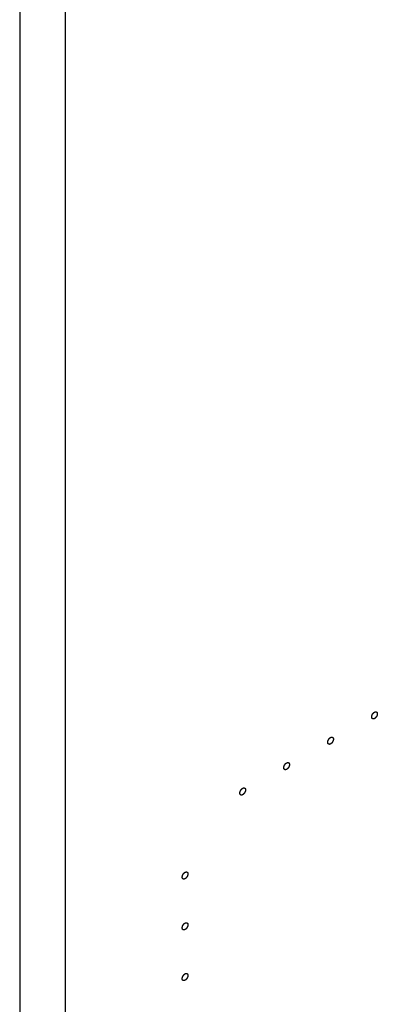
# Model space of a CAD drawing. Header units: inches. Extents: x 5 to 265, y 5 to 171.
# Tile 96 of 212: x 203.97 to 205.41, y 88.95 to 92.91. Entities that reach past the tile are written whole.
import ezdxf

# ---------------------------------------------------------------- set-up
doc = ezdxf.new("R2010")
doc.units = ezdxf.units.IN
doc.header["$LTSCALE"] = 14.96
doc.header["$MEASUREMENT"] = 0
doc.linetypes.add('HIDDEN', pattern=[0.2, 0.1, -0.1])
doc.layers.get('0').update_dxf_attribs({"linetype": 'CONTINUOUS'})
doc.layers.add('08_ALL_COSMETICS', color=7, linetype='CONTINUOUS')

msp = doc.modelspace()

# ---------------------------------------------------------------- linework, layer by layer
at = {"color": 7, "linetype": 'Continuous'}
for p, q in [((203.9702, 129.2727), (203.9702, 63.136)), ((204.1526, 129.2727), (204.1526, 63.136))]:
    msp.add_line(p, q, dxfattribs=at)
at = {"layer": '08_ALL_COSMETICS', "color": 7, "linetype": 'HIDDEN'}
for points in [[(205.3978, 90.0982), (205.3975, 90.098), (205.3969, 90.0977), (205.3963, 90.0974), (205.3959, 90.0973), (205.3956, 90.0971), (205.3954, 90.0971), (205.395, 90.097), (205.3946, 90.0969), (205.3941, 90.0968), (205.3938, 90.0967), (205.3935, 90.0966), (205.3933, 90.0967), (205.3929, 90.0967), (205.3925, 90.0967), (205.3921, 90.0967), (205.3918, 90.0967), (205.3916, 90.0967), (205.3913, 90.0968), (205.3911, 90.0969), (205.3907, 90.0971), (205.3903, 90.0972), (205.39, 90.0973), (205.3898, 90.0974), (205.3897, 90.0975), (205.3894, 90.0977), (205.3891, 90.098), (205.3888, 90.0982), (205.3886, 90.0984), (205.3884, 90.0985), (205.3883, 90.0987), (205.3881, 90.099), (205.3879, 90.0994), (205.3877, 90.0997), (205.3875, 90.1), (205.3874, 90.1002), (205.3873, 90.1004), (205.3872, 90.1008), (205.3871, 90.1012), (205.3869, 90.1016), (205.3868, 90.102), (205.3867, 90.1022), (205.3867, 90.1026), (205.3867, 90.103), (205.3866, 90.1035), (205.3866, 90.104), (205.3865, 90.1044), (205.3865, 90.1047), (205.3865, 90.105), (205.3866, 90.1055), (205.3866, 90.106), (205.3867, 90.1066), (205.3867, 90.107), (205.3867, 90.1074), (205.3868, 90.1077), (205.3869, 90.1082), (205.387, 90.1088), (205.3872, 90.1095), (205.3873, 90.1102), (205.3876, 90.1109), (205.3879, 90.1116), (205.3882, 90.1123), (205.3884, 90.113), (205.3888, 90.1137), (205.3891, 90.1144), (205.3895, 90.1151), (205.3898, 90.1159), (205.3903, 90.1165), (205.3907, 90.1172), (205.3911, 90.1178), (205.3915, 90.1185), (205.392, 90.119), (205.3925, 90.1196), (205.393, 90.1202), (205.3935, 90.1208), (205.394, 90.1213), (205.3945, 90.1218), (205.395, 90.1222), (205.3953, 90.1225), (205.3956, 90.1228), (205.3959, 90.1229), (205.3962, 90.1232), (205.3969, 90.1236), (205.3975, 90.124), (205.3978, 90.1243)], [(205.3978, 90.1243), (205.3982, 90.1245), (205.3987, 90.1247), (205.3994, 90.125), (205.3997, 90.1252), (205.4, 90.1253), (205.4003, 90.1254), (205.4006, 90.1255), (205.4011, 90.1256), (205.4015, 90.1257), (205.4019, 90.1257), (205.4021, 90.1258), (205.4024, 90.1258), (205.4027, 90.1258), (205.4031, 90.1258), (205.4035, 90.1257), (205.4038, 90.1257), (205.4041, 90.1257), (205.4043, 90.1256), (205.4046, 90.1255), (205.405, 90.1254), (205.4053, 90.1253), (205.4056, 90.1252), (205.4058, 90.1251), (205.406, 90.1249), (205.4062, 90.1247), (205.4065, 90.1245), (205.4068, 90.1243), (205.407, 90.1241), (205.4072, 90.1239), (205.4074, 90.1237), (205.4075, 90.1234), (205.4077, 90.1231), (205.408, 90.1228), (205.4081, 90.1225), (205.4083, 90.1223), (205.4083, 90.122), (205.4085, 90.1217), (205.4086, 90.1212), (205.4087, 90.1208), (205.4088, 90.1205), (205.4089, 90.1202), (205.4089, 90.1199), (205.409, 90.1195), (205.409, 90.119), (205.4091, 90.1185), (205.4091, 90.1181), (205.4092, 90.1178), (205.4091, 90.1174), (205.4091, 90.117), (205.409, 90.1164), (205.409, 90.1159), (205.4089, 90.1154), (205.4089, 90.1151), (205.4088, 90.1147), (205.4087, 90.1143), (205.4086, 90.1137), (205.4084, 90.113), (205.4083, 90.1123), (205.408, 90.1116), (205.4078, 90.1109), (205.4075, 90.1102), (205.4073, 90.1094), (205.4069, 90.1087), (205.4065, 90.108), (205.4062, 90.1073), (205.4058, 90.1066), (205.4054, 90.106), (205.405, 90.1053), (205.4045, 90.1047), (205.4041, 90.104), (205.4036, 90.1034), (205.4031, 90.1028), (205.4027, 90.1023), (205.4022, 90.1017), (205.4016, 90.1012), (205.4011, 90.1007), (205.4007, 90.1003), (205.4003, 90.1), (205.4001, 90.0997), (205.3998, 90.0995), (205.3994, 90.0993), (205.3988, 90.0988), (205.3982, 90.0984), (205.3978, 90.0982)], [(205.221, 89.9961), (205.2207, 89.9959), (205.2201, 89.9957), (205.2195, 89.9954), (205.2191, 89.9952), (205.2188, 89.9951), (205.2186, 89.995), (205.2182, 89.9949), (205.2178, 89.9948), (205.2174, 89.9947), (205.217, 89.9947), (205.2167, 89.9946), (205.2165, 89.9946), (205.2162, 89.9946), (205.2158, 89.9946), (205.2154, 89.9946), (205.215, 89.9947), (205.2148, 89.9947), (205.2146, 89.9948), (205.2143, 89.9949), (205.2139, 89.995), (205.2136, 89.9951), (205.2133, 89.9952), (205.213, 89.9953), (205.2129, 89.9955), (205.2126, 89.9956), (205.2124, 89.9959), (205.2121, 89.9961), (205.2118, 89.9963), (205.2116, 89.9965), (205.2115, 89.9967), (205.2113, 89.9969), (205.2111, 89.9973), (205.2109, 89.9976), (205.2107, 89.9979), (205.2106, 89.9981), (205.2105, 89.9984), (205.2104, 89.9987), (205.2103, 89.9992), (205.2101, 89.9996), (205.21, 89.9999), (205.2099, 90.0002), (205.2099, 90.0005), (205.2099, 90.0009), (205.2098, 90.0014), (205.2098, 90.0019), (205.2098, 90.0023), (205.2097, 90.0026), (205.2098, 90.003), (205.2098, 90.0034), (205.2098, 90.004), (205.2099, 90.0045), (205.2099, 90.005), (205.2099, 90.0053), (205.21, 90.0057), (205.2101, 90.0061), (205.2103, 90.0067), (205.2104, 90.0074), (205.2106, 90.0081), (205.2109, 90.0088), (205.2111, 90.0095), (205.2114, 90.0102), (205.2116, 90.011), (205.212, 90.0117), (205.2123, 90.0124), (205.2127, 90.0131), (205.213, 90.0138), (205.2135, 90.0144), (205.2139, 90.0151), (205.2143, 90.0157), (205.2147, 90.0164), (205.2152, 90.017), (205.2157, 90.0176), (205.2162, 90.0181), (205.2167, 90.0187), (205.2172, 90.0192), (205.2178, 90.0197), (205.2182, 90.0201), (205.2186, 90.0204), (205.2188, 90.0207), (205.2191, 90.0209), (205.2195, 90.0211), (205.2201, 90.0216), (205.2207, 90.022), (205.221, 90.0222)], [(205.221, 90.0222), (205.2214, 90.0224), (205.222, 90.0227), (205.2226, 90.023), (205.223, 90.0231), (205.2233, 90.0233), (205.2235, 90.0233), (205.2239, 90.0234), (205.2243, 90.0235), (205.2247, 90.0236), (205.2251, 90.0237), (205.2254, 90.0238), (205.2256, 90.0237), (205.2259, 90.0237), (205.2263, 90.0237), (205.2267, 90.0237), (205.2271, 90.0237), (205.2273, 90.0237), (205.2275, 90.0236), (205.2278, 90.0235), (205.2282, 90.0233), (205.2285, 90.0232), (205.2288, 90.0231), (205.2291, 90.023), (205.2292, 90.0229), (205.2295, 90.0227), (205.2297, 90.0224), (205.23, 90.0222), (205.2303, 90.022), (205.2305, 90.0219), (205.2306, 90.0217), (205.2308, 90.0214), (205.231, 90.021), (205.2312, 90.0207), (205.2314, 90.0204), (205.2315, 90.0202), (205.2316, 90.02), (205.2317, 90.0196), (205.2318, 90.0192), (205.232, 90.0188), (205.2321, 90.0184), (205.2322, 90.0182), (205.2322, 90.0178), (205.2322, 90.0174), (205.2323, 90.0169), (205.2323, 90.0164), (205.2323, 90.016), (205.2324, 90.0157), (205.2323, 90.0154), (205.2323, 90.0149), (205.2323, 90.0144), (205.2322, 90.0138), (205.2322, 90.0134), (205.2322, 90.013), (205.2321, 90.0127), (205.232, 90.0122), (205.2318, 90.0116), (205.2317, 90.0109), (205.2315, 90.0102), (205.2312, 90.0095), (205.231, 90.0088), (205.2307, 90.0081), (205.2305, 90.0074), (205.2301, 90.0067), (205.2298, 90.006), (205.2294, 90.0053), (205.2291, 90.0045), (205.2286, 90.0039), (205.2282, 90.0032), (205.2278, 90.0026), (205.2274, 90.0019), (205.2269, 90.0014), (205.2264, 90.0008), (205.2259, 90.0002), (205.2254, 89.9996), (205.2249, 89.9991), (205.2243, 89.9986), (205.2239, 89.9982), (205.2235, 89.9979), (205.2233, 89.9976), (205.223, 89.9975), (205.2226, 89.9972), (205.222, 89.9968), (205.2214, 89.9964), (205.221, 89.9961)], [(205.0443, 89.894), (205.0439, 89.8939), (205.0434, 89.8936), (205.0427, 89.8933), (205.0424, 89.8932), (205.0421, 89.893), (205.0418, 89.893), (205.0415, 89.8929), (205.041, 89.8928), (205.0406, 89.8927), (205.0402, 89.8926), (205.04, 89.8925), (205.0397, 89.8926), (205.0394, 89.8926), (205.039, 89.8926), (205.0386, 89.8926), (205.0383, 89.8926), (205.038, 89.8926), (205.0378, 89.8927), (205.0375, 89.8928), (205.0371, 89.8929), (205.0368, 89.8931), (205.0365, 89.8932), (205.0363, 89.8932), (205.0361, 89.8934), (205.0359, 89.8936), (205.0356, 89.8938), (205.0353, 89.8941), (205.0351, 89.8943), (205.0349, 89.8944), (205.0347, 89.8946), (205.0346, 89.8949), (205.0344, 89.8952), (205.0341, 89.8956), (205.034, 89.8959), (205.0338, 89.896), (205.0338, 89.8963), (205.0336, 89.8967), (205.0335, 89.8971), (205.0334, 89.8975), (205.0333, 89.8979), (205.0332, 89.8981), (205.0332, 89.8984), (205.0331, 89.8988), (205.0331, 89.8993), (205.033, 89.8999), (205.033, 89.9003), (205.0329, 89.9006), (205.033, 89.9009), (205.033, 89.9013), (205.0331, 89.9019), (205.0331, 89.9025), (205.0332, 89.9029), (205.0332, 89.9032), (205.0333, 89.9036), (205.0334, 89.9041), (205.0335, 89.9046), (205.0337, 89.9053), (205.0338, 89.906), (205.0341, 89.9068), (205.0343, 89.9075), (205.0346, 89.9082), (205.0348, 89.9089), (205.0352, 89.9096), (205.0356, 89.9103), (205.0359, 89.911), (205.0363, 89.9117), (205.0367, 89.9124), (205.0371, 89.913), (205.0376, 89.9137), (205.038, 89.9143), (205.0385, 89.9149), (205.039, 89.9155), (205.0394, 89.9161), (205.0399, 89.9167), (205.0405, 89.9171), (205.041, 89.9176), (205.0414, 89.9181), (205.0418, 89.9184), (205.042, 89.9186), (205.0423, 89.9188), (205.0427, 89.9191), (205.0433, 89.9195), (205.0439, 89.9199), (205.0443, 89.9202)], [(205.0443, 89.9202), (205.0446, 89.9203), (205.0452, 89.9206), (205.0458, 89.9209), (205.0462, 89.9211), (205.0465, 89.9212), (205.0467, 89.9212), (205.0471, 89.9213), (205.0475, 89.9214), (205.048, 89.9215), (205.0483, 89.9216), (205.0486, 89.9217), (205.0488, 89.9217), (205.0492, 89.9217), (205.0496, 89.9216), (205.05, 89.9216), (205.0503, 89.9216), (205.0505, 89.9216), (205.0508, 89.9215), (205.051, 89.9214), (205.0514, 89.9213), (205.0518, 89.9212), (205.0521, 89.921), (205.0523, 89.921), (205.0524, 89.9208), (205.0527, 89.9206), (205.053, 89.9204), (205.0533, 89.9201), (205.0535, 89.9199), (205.0537, 89.9198), (205.0538, 89.9196), (205.054, 89.9193), (205.0542, 89.919), (205.0544, 89.9186), (205.0546, 89.9184), (205.0547, 89.9182), (205.0548, 89.9179), (205.0549, 89.9176), (205.055, 89.9171), (205.0552, 89.9167), (205.0553, 89.9163), (205.0554, 89.9161), (205.0554, 89.9158), (205.0554, 89.9154), (205.0555, 89.9149), (205.0555, 89.9144), (205.0556, 89.9139), (205.0556, 89.9136), (205.0556, 89.9133), (205.0555, 89.9129), (205.0555, 89.9123), (205.0554, 89.9118), (205.0554, 89.9113), (205.0554, 89.911), (205.0553, 89.9106), (205.0552, 89.9102), (205.0551, 89.9096), (205.0549, 89.9089), (205.0548, 89.9082), (205.0545, 89.9075), (205.0542, 89.9067), (205.0539, 89.906), (205.0537, 89.9053), (205.0533, 89.9046), (205.053, 89.9039), (205.0526, 89.9032), (205.0523, 89.9025), (205.0518, 89.9018), (205.0514, 89.9012), (205.051, 89.9005), (205.0506, 89.8999), (205.0501, 89.8993), (205.0496, 89.8987), (205.0491, 89.8981), (205.0486, 89.8975), (205.0481, 89.8971), (205.0476, 89.8966), (205.0471, 89.8962), (205.0468, 89.8958), (205.0465, 89.8956), (205.0462, 89.8954), (205.0459, 89.8951), (205.0452, 89.8947), (205.0446, 89.8943), (205.0443, 89.894)], [(204.8675, 89.792), (204.8671, 89.7918), (204.8666, 89.7916), (204.8659, 89.7913), (204.8656, 89.7911), (204.8653, 89.7909), (204.865, 89.7909), (204.8647, 89.7908), (204.8642, 89.7907), (204.8638, 89.7906), (204.8635, 89.7905), (204.8632, 89.7905), (204.8629, 89.7905), (204.8626, 89.7905), (204.8622, 89.7905), (204.8618, 89.7905), (204.8615, 89.7905), (204.8612, 89.7905), (204.861, 89.7906), (204.8607, 89.7907), (204.8604, 89.7909), (204.86, 89.791), (204.8597, 89.7911), (204.8595, 89.7912), (204.8593, 89.7913), (204.8591, 89.7915), (204.8588, 89.7918), (204.8585, 89.792), (204.8583, 89.7922), (204.8581, 89.7923), (204.858, 89.7926), (204.8578, 89.7928), (204.8576, 89.7932), (204.8574, 89.7935), (204.8572, 89.7938), (204.857, 89.794), (204.857, 89.7943), (204.8569, 89.7946), (204.8567, 89.795), (204.8566, 89.7955), (204.8565, 89.7958), (204.8564, 89.796), (204.8564, 89.7964), (204.8563, 89.7968), (204.8563, 89.7973), (204.8562, 89.7978), (204.8562, 89.7982), (204.8562, 89.7985), (204.8562, 89.7988), (204.8562, 89.7993), (204.8563, 89.7998), (204.8563, 89.8004), (204.8564, 89.8008), (204.8564, 89.8012), (204.8565, 89.8015), (204.8566, 89.802), (204.8567, 89.8026), (204.8569, 89.8033), (204.857, 89.804), (204.8573, 89.8047), (204.8576, 89.8054), (204.8578, 89.8061), (204.858, 89.8068), (204.8584, 89.8075), (204.8588, 89.8083), (204.8591, 89.809), (204.8595, 89.8097), (204.8599, 89.8103), (204.8603, 89.811), (204.8608, 89.8116), (204.8612, 89.8123), (204.8617, 89.8128), (204.8622, 89.8134), (204.8627, 89.814), (204.8631, 89.8146), (204.8637, 89.8151), (204.8642, 89.8156), (204.8646, 89.816), (204.865, 89.8163), (204.8653, 89.8166), (204.8655, 89.8168), (204.8659, 89.817), (204.8666, 89.8175), (204.8671, 89.8179), (204.8675, 89.8181)], [(204.8675, 89.8181), (204.8679, 89.8183), (204.8684, 89.8185), (204.8691, 89.8188), (204.8694, 89.819), (204.8697, 89.8191), (204.87, 89.8192), (204.8703, 89.8193), (204.8708, 89.8194), (204.8712, 89.8195), (204.8715, 89.8195), (204.8718, 89.8196), (204.8721, 89.8196), (204.8724, 89.8196), (204.8728, 89.8196), (204.8732, 89.8196), (204.8735, 89.8195), (204.8738, 89.8196), (204.874, 89.8195), (204.8743, 89.8194), (204.8746, 89.8192), (204.875, 89.8191), (204.8753, 89.819), (204.8755, 89.8189), (204.8757, 89.8188), (204.8759, 89.8186), (204.8762, 89.8183), (204.8765, 89.8181), (204.8767, 89.8179), (204.8769, 89.8178), (204.877, 89.8175), (204.8772, 89.8173), (204.8774, 89.8169), (204.8776, 89.8166), (204.8778, 89.8163), (204.878, 89.8161), (204.878, 89.8158), (204.8781, 89.8155), (204.8783, 89.8151), (204.8784, 89.8146), (204.8785, 89.8143), (204.8786, 89.814), (204.8786, 89.8137), (204.8787, 89.8133), (204.8787, 89.8128), (204.8787, 89.8123), (204.8788, 89.8119), (204.8788, 89.8116), (204.8788, 89.8112), (204.8788, 89.8108), (204.8787, 89.8102), (204.8787, 89.8097), (204.8786, 89.8092), (204.8786, 89.8089), (204.8785, 89.8086), (204.8784, 89.8081), (204.8783, 89.8075), (204.8781, 89.8068), (204.878, 89.8061), (204.8777, 89.8054), (204.8774, 89.8047), (204.8772, 89.804), (204.8769, 89.8033), (204.8766, 89.8025), (204.8762, 89.8018), (204.8758, 89.8011), (204.8755, 89.8004), (204.8751, 89.7998), (204.8746, 89.7991), (204.8742, 89.7985), (204.8738, 89.7978), (204.8733, 89.7972), (204.8728, 89.7967), (204.8723, 89.7961), (204.8719, 89.7955), (204.8713, 89.795), (204.8708, 89.7945), (204.8704, 89.7941), (204.87, 89.7938), (204.8697, 89.7935), (204.8695, 89.7933), (204.8691, 89.7931), (204.8684, 89.7926), (204.8679, 89.7922), (204.8675, 89.792)], [(204.6356, 89.454), (204.6352, 89.4538), (204.6347, 89.4535), (204.634, 89.4532), (204.6336, 89.4531), (204.6334, 89.4529), (204.6331, 89.4529), (204.6328, 89.4528), (204.6323, 89.4527), (204.6319, 89.4526), (204.6315, 89.4525), (204.6313, 89.4524), (204.631, 89.4525), (204.6307, 89.4525), (204.6303, 89.4525), (204.6299, 89.4525), (204.6296, 89.4525), (204.6293, 89.4525), (204.6291, 89.4526), (204.6288, 89.4527), (204.6284, 89.4528), (204.6281, 89.453), (204.6278, 89.4531), (204.6276, 89.4531), (204.6274, 89.4533), (204.6272, 89.4535), (204.6269, 89.4537), (204.6266, 89.454), (204.6263, 89.4542), (204.6262, 89.4543), (204.626, 89.4545), (204.6259, 89.4548), (204.6256, 89.4551), (204.6254, 89.4555), (204.6253, 89.4558), (204.6251, 89.4559), (204.625, 89.4562), (204.6249, 89.4566), (204.6248, 89.457), (204.6247, 89.4574), (204.6246, 89.4578), (204.6245, 89.458), (204.6245, 89.4583), (204.6244, 89.4587), (204.6244, 89.4593), (204.6243, 89.4598), (204.6243, 89.4602), (204.6242, 89.4605), (204.6243, 89.4608), (204.6243, 89.4613), (204.6244, 89.4618), (204.6244, 89.4624), (204.6244, 89.4628), (204.6245, 89.4631), (204.6246, 89.4635), (204.6247, 89.464), (204.6248, 89.4646), (204.625, 89.4653), (204.6251, 89.466), (204.6254, 89.4667), (204.6256, 89.4674), (204.6259, 89.4681), (204.6261, 89.4688), (204.6265, 89.4695), (204.6269, 89.4702), (204.6272, 89.4709), (204.6275, 89.4717), (204.628, 89.4723), (204.6284, 89.4729), (204.6289, 89.4736), (204.6293, 89.4743), (204.6298, 89.4748), (204.6302, 89.4754), (204.6307, 89.476), (204.6312, 89.4766), (204.6318, 89.4771), (204.6323, 89.4775), (204.6327, 89.478), (204.6331, 89.4783), (204.6333, 89.4785), (204.6336, 89.4787), (204.634, 89.479), (204.6346, 89.4794), (204.6352, 89.4798), (204.6356, 89.4801)], [(204.6356, 89.4801), (204.6359, 89.4802), (204.6365, 89.4805), (204.6371, 89.4808), (204.6375, 89.481), (204.6378, 89.4811), (204.638, 89.4812), (204.6384, 89.4812), (204.6388, 89.4813), (204.6393, 89.4814), (204.6396, 89.4815), (204.6399, 89.4816), (204.6401, 89.4816), (204.6404, 89.4816), (204.6409, 89.4815), (204.6413, 89.4815), (204.6416, 89.4815), (204.6418, 89.4815), (204.642, 89.4814), (204.6423, 89.4813), (204.6427, 89.4812), (204.6431, 89.4811), (204.6433, 89.4809), (204.6436, 89.4809), (204.6437, 89.4807), (204.644, 89.4805), (204.6443, 89.4803), (204.6446, 89.4801), (204.6448, 89.4799), (204.645, 89.4797), (204.6451, 89.4795), (204.6453, 89.4792), (204.6455, 89.4789), (204.6457, 89.4785), (204.6459, 89.4783), (204.646, 89.4781), (204.6461, 89.4778), (204.6462, 89.4775), (204.6463, 89.477), (204.6465, 89.4766), (204.6466, 89.4763), (204.6467, 89.476), (204.6467, 89.4757), (204.6467, 89.4753), (204.6468, 89.4748), (204.6468, 89.4743), (204.6468, 89.4739), (204.6469, 89.4736), (204.6468, 89.4732), (204.6468, 89.4728), (204.6468, 89.4722), (204.6467, 89.4717), (204.6467, 89.4712), (204.6467, 89.4709), (204.6466, 89.4705), (204.6465, 89.4701), (204.6463, 89.4695), (204.6462, 89.4688), (204.6461, 89.4681), (204.6458, 89.4674), (204.6455, 89.4667), (204.6452, 89.4659), (204.645, 89.4652), (204.6446, 89.4645), (204.6443, 89.4638), (204.6439, 89.4631), (204.6436, 89.4624), (204.6431, 89.4618), (204.6427, 89.4611), (204.6423, 89.4605), (204.6419, 89.4598), (204.6414, 89.4592), (204.6409, 89.4586), (204.6404, 89.4581), (204.6399, 89.4574), (204.6394, 89.457), (204.6389, 89.4565), (204.6384, 89.4561), (204.6381, 89.4558), (204.6378, 89.4555), (204.6375, 89.4553), (204.6372, 89.455), (204.6365, 89.4546), (204.6359, 89.4542), (204.6356, 89.454)], [(204.6356, 89.2498), (204.6352, 89.2497), (204.6347, 89.2494), (204.634, 89.2491), (204.6336, 89.2489), (204.6334, 89.2488), (204.6331, 89.2488), (204.6328, 89.2487), (204.6323, 89.2486), (204.6319, 89.2485), (204.6315, 89.2484), (204.6313, 89.2483), (204.631, 89.2483), (204.6307, 89.2483), (204.6303, 89.2484), (204.6299, 89.2484), (204.6296, 89.2484), (204.6293, 89.2484), (204.6291, 89.2485), (204.6288, 89.2486), (204.6284, 89.2487), (204.6281, 89.2488), (204.6278, 89.249), (204.6276, 89.249), (204.6274, 89.2492), (204.6272, 89.2494), (204.6269, 89.2496), (204.6266, 89.2499), (204.6263, 89.2501), (204.6262, 89.2502), (204.626, 89.2504), (204.6259, 89.2507), (204.6256, 89.251), (204.6254, 89.2514), (204.6253, 89.2516), (204.6251, 89.2518), (204.625, 89.2521), (204.6249, 89.2524), (204.6248, 89.2529), (204.6247, 89.2533), (204.6246, 89.2537), (204.6245, 89.2539), (204.6245, 89.2542), (204.6244, 89.2546), (204.6244, 89.2551), (204.6243, 89.2556), (204.6243, 89.2561), (204.6242, 89.2564), (204.6243, 89.2567), (204.6243, 89.2571), (204.6244, 89.2577), (204.6244, 89.2582), (204.6244, 89.2587), (204.6245, 89.259), (204.6246, 89.2594), (204.6247, 89.2598), (204.6248, 89.2604), (204.625, 89.2611), (204.6251, 89.2618), (204.6254, 89.2625), (204.6256, 89.2633), (204.6259, 89.264), (204.6261, 89.2647), (204.6265, 89.2654), (204.6269, 89.2661), (204.6272, 89.2668), (204.6275, 89.2675), (204.628, 89.2682), (204.6284, 89.2688), (204.6289, 89.2695), (204.6293, 89.2701), (204.6298, 89.2707), (204.6302, 89.2713), (204.6307, 89.2719), (204.6312, 89.2725), (204.6318, 89.2729), (204.6323, 89.2734), (204.6327, 89.2738), (204.6331, 89.2742), (204.6333, 89.2744), (204.6336, 89.2746), (204.634, 89.2749), (204.6346, 89.2753), (204.6352, 89.2757), (204.6356, 89.276)], [(204.6356, 89.276), (204.6359, 89.2761), (204.6365, 89.2764), (204.6371, 89.2767), (204.6375, 89.2768), (204.6378, 89.277), (204.638, 89.277), (204.6384, 89.2771), (204.6388, 89.2772), (204.6393, 89.2773), (204.6396, 89.2774), (204.6399, 89.2775), (204.6401, 89.2774), (204.6404, 89.2774), (204.6409, 89.2774), (204.6413, 89.2774), (204.6416, 89.2774), (204.6418, 89.2774), (204.642, 89.2773), (204.6423, 89.2772), (204.6427, 89.2771), (204.6431, 89.2769), (204.6433, 89.2768), (204.6436, 89.2768), (204.6437, 89.2766), (204.644, 89.2764), (204.6443, 89.2762), (204.6446, 89.2759), (204.6448, 89.2757), (204.645, 89.2756), (204.6451, 89.2754), (204.6453, 89.2751), (204.6455, 89.2748), (204.6457, 89.2744), (204.6459, 89.2741), (204.646, 89.274), (204.6461, 89.2737), (204.6462, 89.2733), (204.6463, 89.2729), (204.6465, 89.2725), (204.6466, 89.2721), (204.6467, 89.2719), (204.6467, 89.2716), (204.6467, 89.2712), (204.6468, 89.2706), (204.6468, 89.2701), (204.6468, 89.2697), (204.6469, 89.2694), (204.6468, 89.2691), (204.6468, 89.2686), (204.6468, 89.2681), (204.6467, 89.2675), (204.6467, 89.2671), (204.6467, 89.2668), (204.6466, 89.2664), (204.6465, 89.2659), (204.6463, 89.2654), (204.6462, 89.2647), (204.6461, 89.264), (204.6458, 89.2632), (204.6455, 89.2625), (204.6452, 89.2618), (204.645, 89.2611), (204.6446, 89.2604), (204.6443, 89.2597), (204.6439, 89.259), (204.6436, 89.2583), (204.6431, 89.2576), (204.6427, 89.257), (204.6423, 89.2563), (204.6419, 89.2556), (204.6414, 89.2551), (204.6409, 89.2545), (204.6404, 89.2539), (204.6399, 89.2533), (204.6394, 89.2529), (204.6389, 89.2524), (204.6384, 89.2519), (204.6381, 89.2516), (204.6378, 89.2514), (204.6375, 89.2512), (204.6372, 89.2509), (204.6365, 89.2505), (204.6359, 89.2501), (204.6356, 89.2498)], [(204.6356, 89.0457), (204.6352, 89.0455), (204.6347, 89.0453), (204.634, 89.045), (204.6336, 89.0448), (204.6334, 89.0447), (204.6331, 89.0446), (204.6328, 89.0445), (204.6323, 89.0444), (204.6319, 89.0443), (204.6315, 89.0443), (204.6313, 89.0442), (204.631, 89.0442), (204.6307, 89.0442), (204.6303, 89.0442), (204.6299, 89.0442), (204.6296, 89.0443), (204.6293, 89.0442), (204.6291, 89.0444), (204.6288, 89.0445), (204.6284, 89.0446), (204.6281, 89.0447), (204.6278, 89.0448), (204.6276, 89.0449), (204.6274, 89.0451), (204.6272, 89.0452), (204.6269, 89.0455), (204.6266, 89.0457), (204.6263, 89.0459), (204.6262, 89.0461), (204.626, 89.0463), (204.6259, 89.0465), (204.6256, 89.0469), (204.6254, 89.0472), (204.6253, 89.0475), (204.6251, 89.0477), (204.625, 89.048), (204.6249, 89.0483), (204.6248, 89.0487), (204.6247, 89.0492), (204.6246, 89.0495), (204.6245, 89.0498), (204.6245, 89.0501), (204.6244, 89.0505), (204.6244, 89.051), (204.6243, 89.0515), (204.6243, 89.0519), (204.6242, 89.0522), (204.6243, 89.0526), (204.6243, 89.053), (204.6244, 89.0536), (204.6244, 89.0541), (204.6244, 89.0546), (204.6245, 89.0549), (204.6246, 89.0552), (204.6247, 89.0557), (204.6248, 89.0563), (204.625, 89.057), (204.6251, 89.0577), (204.6254, 89.0584), (204.6256, 89.0591), (204.6259, 89.0598), (204.6261, 89.0606), (204.6265, 89.0613), (204.6269, 89.062), (204.6272, 89.0627), (204.6275, 89.0634), (204.628, 89.064), (204.6284, 89.0647), (204.6289, 89.0653), (204.6293, 89.066), (204.6298, 89.0666), (204.6302, 89.0672), (204.6307, 89.0677), (204.6312, 89.0683), (204.6318, 89.0688), (204.6323, 89.0693), (204.6327, 89.0697), (204.6331, 89.07), (204.6333, 89.0703), (204.6336, 89.0705), (204.634, 89.0707), (204.6346, 89.0712), (204.6352, 89.0716), (204.6356, 89.0718)], [(204.6356, 89.0718), (204.6359, 89.072), (204.6365, 89.0723), (204.6371, 89.0726), (204.6375, 89.0727), (204.6378, 89.0729), (204.638, 89.0729), (204.6384, 89.073), (204.6388, 89.0731), (204.6393, 89.0732), (204.6396, 89.0733), (204.6399, 89.0734), (204.6401, 89.0733), (204.6404, 89.0733), (204.6409, 89.0733), (204.6413, 89.0733), (204.6416, 89.0733), (204.6418, 89.0733), (204.642, 89.0732), (204.6423, 89.0731), (204.6427, 89.0729), (204.6431, 89.0728), (204.6433, 89.0727), (204.6436, 89.0726), (204.6437, 89.0725), (204.644, 89.0723), (204.6443, 89.072), (204.6446, 89.0718), (204.6448, 89.0716), (204.645, 89.0715), (204.6451, 89.0712), (204.6453, 89.071), (204.6455, 89.0706), (204.6457, 89.0703), (204.6459, 89.07), (204.646, 89.0698), (204.6461, 89.0696), (204.6462, 89.0692), (204.6463, 89.0688), (204.6465, 89.0684), (204.6466, 89.068), (204.6467, 89.0678), (204.6467, 89.0674), (204.6467, 89.067), (204.6468, 89.0665), (204.6468, 89.066), (204.6468, 89.0656), (204.6469, 89.0653), (204.6468, 89.065), (204.6468, 89.0645), (204.6468, 89.064), (204.6467, 89.0634), (204.6467, 89.063), (204.6467, 89.0626), (204.6466, 89.0623), (204.6465, 89.0618), (204.6463, 89.0612), (204.6462, 89.0605), (204.6461, 89.0598), (204.6458, 89.0591), (204.6455, 89.0584), (204.6452, 89.0577), (204.645, 89.057), (204.6446, 89.0563), (204.6443, 89.0556), (204.6439, 89.0549), (204.6436, 89.0541), (204.6431, 89.0535), (204.6427, 89.0528), (204.6423, 89.0522), (204.6419, 89.0515), (204.6414, 89.051), (204.6409, 89.0504), (204.6404, 89.0498), (204.6399, 89.0492), (204.6394, 89.0487), (204.6389, 89.0482), (204.6384, 89.0478), (204.6381, 89.0475), (204.6378, 89.0472), (204.6375, 89.0471), (204.6372, 89.0468), (204.6365, 89.0463), (204.6359, 89.046), (204.6356, 89.0457)]]:
    msp.add_open_spline(points, degree=3, knots=[0, 0, 0, 0, 0.03125, 0.046875, 0.054688, 0.0625, 0.070312, 0.078125, 0.09375, 0.109375, 0.117188, 0.125, 0.132812, 0.140625, 0.15625, 0.171875, 0.179688, 0.1875, 0.195312, 0.203125, 0.21875, 0.234375, 0.242188, 0.25, 0.257812, 0.265625, 0.28125, 0.296875, 0.304688, 0.3125, 0.320312, 0.328125, 0.34375, 0.359375, 0.367188, 0.375, 0.382812, 0.390625, 0.40625, 0.421875, 0.429688, 0.4375, 0.445312, 0.453125, 0.46875, 0.484375, 0.492188, 0.5, 0.507812, 0.515625, 0.53125, 0.546875, 0.554688, 0.5625, 0.570312, 0.578125, 0.59375, 0.609375, 0.625, 0.640625, 0.65625, 0.671875, 0.6875, 0.703125, 0.71875, 0.734375, 0.75, 0.765625, 0.78125, 0.796875, 0.8125, 0.828125, 0.84375, 0.859375, 0.875, 0.890625, 0.90625, 0.921875, 0.929688, 0.9375, 0.945312, 0.953125, 0.96875, 1, 1, 1, 1], dxfattribs=at)

doc.saveas('drawing.dxf')
